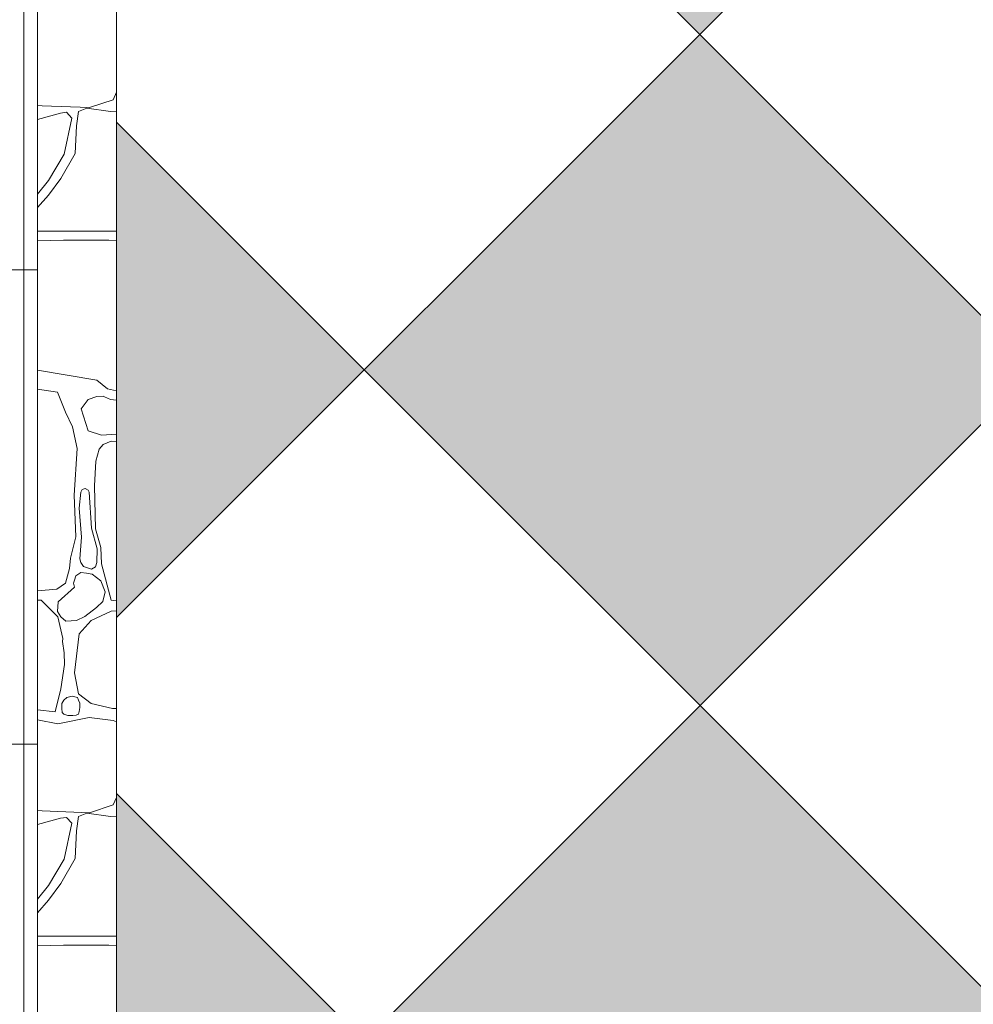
# Paper-space layout 'SA-902 Ruumi 103 siseviimistlused' of a CAD drawing. Header units: millimetres. Extents: x 15 to 415, y 5 to 292.
# Tile 58 of 71: x 145 to 157, y 140 to 152. Entities that reach past the tile are written whole.
import ezdxf
from ezdxf.xclip import XClip

# ---------------------------------------------------------------- set-up
doc = ezdxf.new("R2010")
doc.units = ezdxf.units.MM
doc.header["$MEASUREMENT"] = 0
doc.header["$XCLIPFRAME"] = 2
doc.layers.add('AR - Seinad SS.ol', color=7, linetype='Continuous')
doc.layers.add('SA - põrandaviimistlus', color=7, linetype='Continuous')
pattern_1 = [(0, (61.449, 53.2755), (0, 6), []), (90, (61.449, 53.2755), (-6, 0), [])]

# ---------------------------------------------------------------- blocks, each defined once
blk = doc.blocks.new('*X7')
at = {"layer": 'SA - põrandaviimistlus', "color": 254, "linetype": 'Continuous', "lineweight": 13}
for p, q in [((146.625, 151.523), (146.582, 151.428)), ((146.582, 151.428), (146.283, 151.329)), ((145.683, 151.354), (145.626, 151.356)), ((145.916, 151.26), (145.626, 151.181)), ((146.283, 151.329), (145.683, 151.354)), ((145.991, 151.27), (145.916, 151.26)), ((146.061, 151.195), (145.991, 151.27)), ((146.144, 151.282), (146.117, 151.101)), ((146.248, 151.322), (146.144, 151.282)), ((146.55, 151.282), (146.248, 151.322)), ((146.625, 151.275), (146.55, 151.282)), ((145.963, 150.74), (146.061, 151.195)), ((146.117, 151.101), (146.102, 150.75)), ((145.763, 150.41), (145.963, 150.74)), ((146.102, 150.75), (145.921, 150.432)), ((145.626, 150.234), (145.763, 150.41)), ((145.921, 150.432), (145.763, 150.224)), ((145.763, 150.224), (145.626, 150.065)), ((145.626, 149.766), (146.625, 149.768)), ((145.956, 149.652), (145.626, 149.644)), ((146.528, 149.655), (145.956, 149.652)), ((146.625, 149.644), (146.528, 149.655)), ((145.626, 148.01), (146.374, 147.883)), ((145.877, 147.73), (145.626, 147.77)), ((146.374, 147.883), (146.512, 147.773)), ((146.512, 147.773), (146.625, 147.747)), ((145.978, 147.478), (145.877, 147.73)), ((146.374, 147.675), (146.268, 147.639)), ((146.454, 147.681), (146.374, 147.675)), ((146.471, 147.673), (146.454, 147.681)), ((146.55, 147.639), (146.471, 147.673)), ((146.268, 147.639), (146.176, 147.522)), ((146.176, 147.522), (146.268, 147.245)), ((146.625, 147.63), (146.55, 147.639)), ((146.07, 147.292), (145.978, 147.478)), ((146.127, 147.019), (146.07, 147.292)), ((146.268, 147.245), (146.436, 147.188)), ((146.436, 147.188), (146.625, 147.199)), ((146.456, 147.069), (146.404, 147.01)), ((146.555, 147.114), (146.456, 147.069)), ((146.625, 147.11), (146.555, 147.114)), ((146.09, 146.428), (146.127, 147.019)), ((146.404, 147.01), (146.362, 146.861)), ((146.362, 146.861), (146.345, 146.549)), ((146.345, 146.549), (146.357, 146.006)), ((146.109, 145.902), (146.09, 146.428)), ((146.172, 146.467), (146.153, 146.265)), ((146.19, 146.502), (146.172, 146.467)), ((146.23, 146.516), (146.19, 146.502)), ((146.267, 146.491), (146.23, 146.516)), ((146.278, 146.467), (146.267, 146.491)), ((146.31, 146.013), (146.278, 146.467)), ((146.153, 146.265), (146.181, 145.9)), ((146.043, 145.632), (146.109, 145.902)), ((146.378, 145.752), (146.31, 146.013)), ((146.357, 146.006), (146.424, 145.769)), ((146.181, 145.9), (146.159, 145.624)), ((146.376, 145.578), (146.378, 145.752)), ((146.424, 145.769), (146.436, 145.563)), ((146.03, 145.504), (146.043, 145.632)), ((146.159, 145.624), (146.172, 145.578)), ((146.172, 145.578), (146.209, 145.527)), ((146.359, 145.522), (146.376, 145.578)), ((146.436, 145.563), (146.555, 145.1)), ((145.978, 145.318), (146.03, 145.504)), ((146.111, 145.411), (146.093, 145.357)), ((146.172, 145.451), (146.111, 145.411)), ((146.246, 145.442), (146.172, 145.451)), ((146.209, 145.527), (146.308, 145.496)), ((146.316, 145.431), (146.246, 145.442)), ((146.308, 145.496), (146.359, 145.522)), ((146.426, 145.348), (146.316, 145.431)), ((145.869, 145.241), (145.978, 145.318)), ((146.093, 145.357), (146.079, 145.315)), ((146.079, 145.315), (146.093, 145.266)), ((146.48, 145.208), (146.426, 145.348)), ((145.626, 145.222), (145.869, 145.241)), ((146.093, 145.266), (145.885, 145.081)), ((146.451, 145.087), (146.48, 145.208)), ((145.626, 145.102), (145.671, 145.1)), ((145.671, 145.1), (145.881, 144.89)), ((145.885, 145.081), (145.879, 144.959)), ((146.372, 145.009), (146.451, 145.087)), ((146.555, 145.1), (146.625, 145.093)), ((145.879, 144.959), (145.922, 144.893)), ((146.225, 144.896), (146.372, 145.009)), ((146.555, 144.964), (146.303, 144.847)), ((146.625, 144.967), (146.555, 144.964)), ((145.881, 144.89), (145.945, 144.616)), ((145.922, 144.893), (145.982, 144.837)), ((145.982, 144.837), (146.119, 144.847)), ((146.119, 144.847), (146.225, 144.896)), ((146.303, 144.847), (146.152, 144.676)), ((146.152, 144.676), (146.092, 144.184)), ((145.945, 144.616), (145.94, 144.578)), ((145.94, 144.578), (145.964, 144.437)), ((145.964, 144.437), (145.966, 144.289)), ((145.966, 144.289), (145.92, 143.98)), ((146.092, 144.184), (146.144, 143.919)), ((145.92, 143.98), (145.848, 143.69)), ((146.144, 143.919), (146.303, 143.797)), ((145.935, 143.796), (145.931, 143.732)), ((145.958, 143.837), (145.935, 143.796)), ((145.998, 143.873), (145.958, 143.837)), ((146.064, 143.888), (145.998, 143.873)), ((146.131, 143.872), (146.064, 143.888)), ((146.144, 143.837), (146.131, 143.872)), ((146.159, 143.799), (146.144, 143.837)), ((146.162, 143.745), (146.159, 143.799)), ((146.303, 143.797), (146.573, 143.733)), ((145.848, 143.69), (145.626, 143.715)), ((145.931, 143.732), (145.939, 143.683)), ((145.939, 143.683), (145.958, 143.661)), ((145.958, 143.661), (146.011, 143.643)), ((146.115, 143.646), (146.144, 143.661)), ((146.144, 143.661), (146.154, 143.694)), ((146.154, 143.694), (146.162, 143.745)), ((146.573, 143.733), (146.624, 143.731)), ((145.626, 143.587), (145.884, 143.537)), ((145.884, 143.537), (146.278, 143.619)), ((146.011, 143.643), (146.074, 143.642)), ((146.074, 143.642), (146.115, 143.646)), ((146.278, 143.619), (146.582, 143.582)), ((146.582, 143.582), (146.624, 143.562)), ((146.624, 142.606), (146.582, 142.514)), ((145.683, 142.44), (145.626, 142.442)), ((146.283, 142.415), (145.683, 142.44)), ((146.582, 142.514), (146.283, 142.415)), ((145.916, 142.346), (145.626, 142.267)), ((145.991, 142.356), (145.916, 142.346)), ((146.061, 142.281), (145.991, 142.356)), ((146.144, 142.368), (146.117, 142.187)), ((146.248, 142.408), (146.144, 142.368)), ((146.55, 142.368), (146.248, 142.408)), ((146.624, 142.361), (146.55, 142.368)), ((145.963, 141.826), (146.061, 142.281)), ((146.117, 142.187), (146.102, 141.836)), ((145.763, 141.496), (145.963, 141.826)), ((146.102, 141.836), (145.921, 141.519)), ((145.626, 141.32), (145.763, 141.496)), ((145.921, 141.519), (145.763, 141.31)), ((145.763, 141.31), (145.626, 141.151)), ((145.626, 140.852), (146.624, 140.854)), ((145.956, 140.738), (145.626, 140.73)), ((146.528, 140.741), (145.956, 140.738)), ((146.624, 140.73), (146.528, 140.741))]:
    blk.add_line(p, q, dxfattribs=at)
blk = doc.blocks.new('Drawing_1_1', base_point=(61.449, 53.275))
at = {"layer": 'SA - põrandaviimistlus', "linetype": 'Continuous', "lineweight": 13}
h = blk.add_hatch(dxfattribs=at)
h.set_pattern_fill('Grid_600x600_0001', color=254, style=0, pattern_type=2)
h.set_pattern_definition(pattern_1)
h.paths.add_polyline_path([(105.721, 218.244), (105.386, 198.526), (106.736, 198.516), (106.695, 195.537), (108.166, 195.537), (108.166, 192.767), (134.015, 192.767), (134.015, 195.537), (134.304, 195.537), (134.3, 197.881), (142.202, 197.893), (142.23, 199.986), (149.429, 199.89), (149.404, 196.959), (152.262, 196.963), (152.267, 193.163), (188.583, 193.218), (188.577, 197.018), (193.466, 197.026), (193.466, 198.218), (199.166, 198.218), (199.166, 197.034), (214.276, 197.057), (214.287, 189.857), (213.642, 189.856), (213.261, 163.413), (213.958, 163.415), (213.978, 157.565), (211.724, 157.584), (211.333, 131.191), (212.783, 131.169), (212.78, 130.925), (213.902, 130.927), (213.914, 125.227), (190.819, 125.196), (190.815, 127.844), (145.517, 127.784), (145.519, 125.137), (140.626, 125.13), (140.59, 115.843), (138.333, 115.852), (138.179, 76.16), (140.436, 76.151), (140.419, 64.848), (197.715, 64.938), (197.754, 97.452), (212.734, 97.416), (212.689, 96.617), (213.675, 96.614), (213.665, 92.64), (238.665, 92.58), (238.675, 96.554), (243.295, 96.543), (244.201, 96.541), (244.201, 125.294), (238.914, 125.283), (238.901, 130.983), (240.061, 130.985), (240.061, 131.185), (242.964, 131.15), (242.962, 130.992), (244.201, 130.994), (244.201, 189.903), (243.683, 189.902), (243.288, 157.625), (239.687, 157.654), (239.666, 163.504), (240.46, 163.507), (240.783, 189.897), (240.067, 189.896), (240.056, 197.096), (244.201, 197.103), (244.201, 199.036), (201.166, 199.036), (201.166, 212.446), (209.761, 212.446, -0.068715), (209.037, 214.423), (199.166, 214.446), (199.166, 211.518), (193.466, 211.518), (193.425, 233.349), (149.874, 233.347), (149.792, 227.137), (142.592, 227.233), (142.704, 235.586), (114.929, 235.586), (114.929, 218.186), (107.051, 218.186)])
h.paths.add_polyline_path([(145.626, 67.938), (145.626, 122.227), (205.909, 122.227), (205.909, 100.452), (190.757, 100.452), (190.757, 67.938)], flags=0)
h.paths.add_polyline_path([(215.914, 134.278), (215.914, 189.096), (236.914, 189.096), (236.914, 134.278)], flags=0)
h.paths.add_polyline_path([(215.914, 100.452), (215.914, 122.227), (236.914, 122.227), (236.914, 100.452)], flags=0)
h = blk.add_hatch(dxfattribs=at)
h.set_pattern_fill('Grid_600x600_0001', color=254, style=0, pattern_type=2)
h.set_pattern_definition(pattern_1)
h.paths.add_polyline_path([(140.696, 130.83), (145.512, 130.837), (145.516, 128.184), (190.814, 128.244), (190.812, 130.896), (209.879, 130.921), (209.884, 131.212), (211.333, 131.191), (211.724, 157.584), (210.275, 157.605), (210.463, 170.308), (208.163, 170.341), (208.419, 189.848), (188.588, 189.818), (188.584, 192.788), (152.263, 192.733), (152.267, 189.763), (141.069, 189.746), (141.01, 180.412), (138.777, 180.426), (138.52, 140.006), (140.754, 139.992)])
h.paths.add_polyline_path([(145.626, 134.278), (145.626, 185.956), (205.909, 185.956), (205.909, 134.278)], flags=0)
h = blk.add_hatch(dxfattribs=at)
h.set_pattern_fill('Grid_600x600_Diagonal_0001', color=254, style=0, pattern_type=2)
h.set_pattern_definition([(45, (204.9065, 135.281), (-4.24264, 4.24264), []), (135, (204.9065, 135.281), (4.24264, 4.24264), [])])
h.paths.add_polyline_path([(146.63, 184.952), (146.623, 135.282), (204.907, 135.281), (204.912, 184.949)])
for points in [[(153.995, 152.252), (158.237, 156.494), (153.995, 160.737), (149.752, 156.494)], [(153.995, 143.766), (158.237, 148.009), (153.995, 152.252), (149.752, 148.009)], [(146.625, 144.881), (149.752, 148.009), (146.625, 151.136)], [(153.995, 135.281), (158.237, 139.524), (153.995, 143.766), (149.752, 139.524)], [(146.624, 136.395), (149.752, 139.524), (146.624, 142.652)]]:
    blk.add_hatch(color=8, dxfattribs=at).paths.add_polyline_path(points)
at = {"layer": 'SA - põrandaviimistlus', "color": 252, "linetype": 'Continuous', "lineweight": 13, "flags": 128}
for points in [[(145.626, 185.956), (205.909, 185.956), (205.909, 134.278), (145.626, 134.278)], [(145.626, 134.278), (205.909, 134.278), (205.909, 185.956), (145.626, 185.956)], [(146.63, 184.952), (204.912, 184.949), (204.907, 135.281), (146.623, 135.282)], [(146.623, 135.282), (204.907, 135.281), (204.912, 184.949), (146.63, 184.952)]]:
    blk.add_lwpolyline(points, close=True, dxfattribs=at)
at = {"layer": 'AR - Seinad SS.ol', "color": 7, "linetype": 'Continuous', "lineweight": 13}
blk.add_blockref('*X7', (0, 0), dxfattribs=at)

psp = doc.layouts.new('SA-902 Ruumi 103 siseviimistlused')

# ---------------------------------------------------------------- block references
at = {"color": 7, "linetype": 'Continuous', "lineweight": 13}
ref = psp.add_blockref('Drawing_1_1', (61.449, 53.275), dxfattribs=at)
XClip(ref).set_block_clipping_path([(24.1555726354, 26.0866641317), (244.2005401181, 283.9995795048)])

doc.saveas('drawing.dxf')
